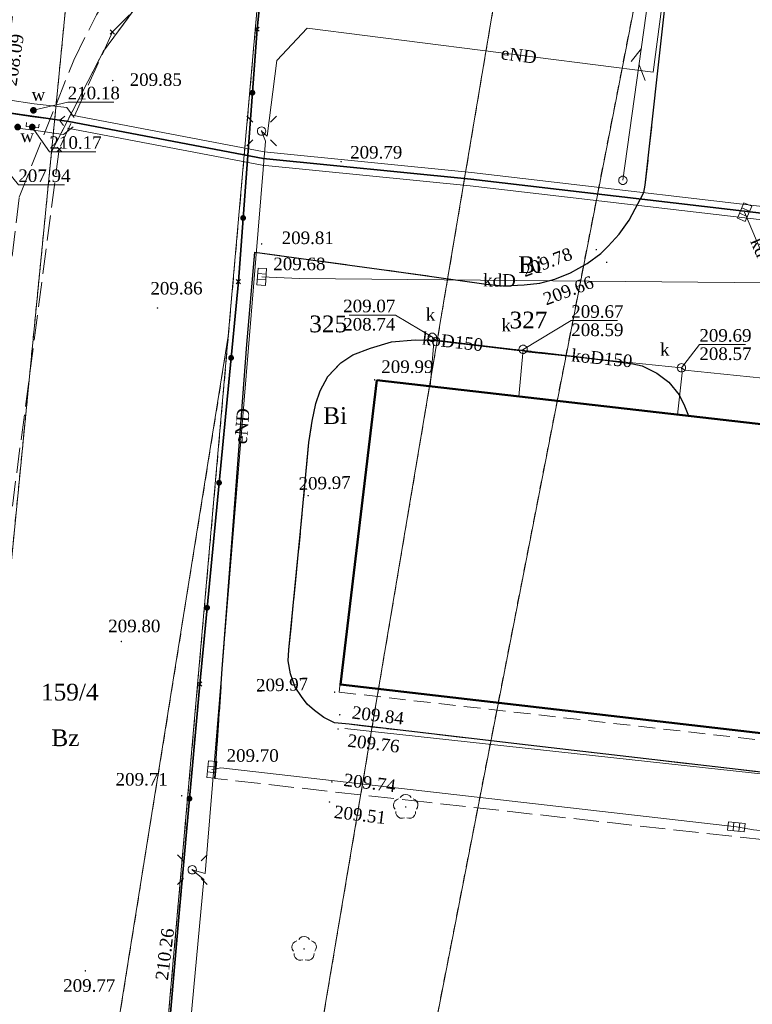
# Model space of a CAD drawing. Extents: x 7414218 to 7427513, y 5544630 to 5555035.
# Tile 18 of 46: x 7419448 to 7419491, y 5549553 to 5549612. Entities that reach past the tile are written whole.
import ezdxf
from ezdxf.enums import TextEntityAlignment as Align

# ---------------------------------------------------------------- set-up
doc = ezdxf.new("R2010")
doc.units = 0
for name, pattern in [('PRZER1-1', [1, 0.5, -0.5]), ('PRZER2-1', [1.5, 1, -0.5]), ('PRZER3-1', [2, 1.5, -0.5])]:
    doc.linetypes.add(name, pattern=pattern)
doc.layers.get('0').update_dxf_attribs({"linetype": 'CONTINUOUS'})
for name, color, linetype, lineweight in [('EGBU', 7, 'CONTINUOUS', 50), ('EGDE', 7, 'CONTINUOUS', 18), ('EGDE_O', 7, 'CONTINUOUS', 18), ('EGPG', 7, 'CONTINUOUS', 18), ('GUPPRZ_O', 7, 'CONTINUOUS', 18), ('OTKC', 7, 'CONTINUOUS', 18), ('OTKJ', 7, 'CONTINUOUS', 18), ('OTKK', 7, 'CONTINUOUS', 25), ('OTOO', 7, 'CONTINUOUS', 35), ('OTRS', 7, 'CONTINUOUS', 13), ('OTRS_O', 7, 'CONTINUOUS', 13), ('SUEO', 7, 'CONTINUOUS', 18), ('SULO', 7, 'CONTINUOUS', 35), ('SUNP', 7, 'CONTINUOUS', 18), ('SUPP', 7, 'CONTINUOUS', 18)]:
    doc.layers.add(name, color=color, linetype=linetype, lineweight=lineweight)
for name, color, linetype, lineweight, true_color in [('EGUG', 7, 'CONTINUOUS', 18, 0x008000), ('EGUG_O', 7, 'CONTINUOUS', 18, 0x008000), ('GELULI', 7, 'CONTINUOUS', 18, 0xfeffff), ('GSPPRB', 7, 'CONTINUOUS', 18, 0x80ffff), ('OTZL', 7, 'CONTINUOUS', 18, 0x008000), ('SUEP', 1, 'CONTINUOUS', 18, 0xff0000), ('SUEP_O', 1, 'CONTINUOUS', 18, 0xff0000), ('SUKK', 7, 'CONTINUOUS', 18, 0x803300), ('SUKP', 7, 'CONTINUOUS', 18, 0x803300), ('SUKP_O', 7, 'CONTINUOUS', 18, 0x803300), ('SUKS', 7, 'CONTINUOUS', 18, 0x803300), ('SUKS_O', 7, 'CONTINUOUS', 18, 0x803300), ('SUTP', 7, 'CONTINUOUS', 18, 0xff9100), ('SUWP', 5, 'CONTINUOUS', 18, 0x0000ff), ('SUWW', 5, 'CONTINUOUS', 18, 0x0000ff), ('SUWW_O', 5, 'CONTINUOUS', 18, 0x0000ff)]:
    doc.layers.add(name, color=color, linetype=linetype, lineweight=lineweight, true_color=true_color)
doc.styles.add('Times New Roman', font='times.ttf')

# ---------------------------------------------------------------- blocks, each defined once
blk = doc.blocks.new('GSPWPS1')
blk.add_hatch(color=0).paths.add_polyline_path([(-0.045, 0), (-0.043467, -0.011647), (-0.038971, -0.0225), (-0.03182, -0.03182), (-0.0225, -0.038971), (-0.011647, -0.043467), (0, -0.045), (0.011647, -0.043467), (0.0225, -0.038971), (0.03182, -0.03182), (0.038971, -0.0225), (0.043467, -0.011647), (0.045, 0), (0.043467, 0.011647), (0.038971, 0.0225), (0.03182, 0.03182), (0.0225, 0.038971), (0.011647, 0.043467), (0, 0.045), (-0.011647, 0.043467), (-0.0225, 0.038971), (-0.03182, 0.03182), (-0.038971, 0.0225), (-0.043467, 0.011647)])
blk = doc.blocks.new('GSPRDL1')
blk.add_hatch(color=0).paths.add_polyline_path([(0, -0.045), (0.013906, -0.042798), (0.02645, -0.036406), (0.036406, -0.02645), (0.042798, -0.013906), (0.045, 0), (0.042798, 0.013906), (0.036406, 0.02645), (0.02645, 0.036406), (0.013906, 0.042798), (0, 0.045), (-0.013906, 0.042798), (-0.02645, 0.036406), (-0.036406, 0.02645), (-0.042798, 0.013906), (-0.045, 0), (-0.042798, -0.013906), (-0.036406, -0.02645), (-0.02645, -0.036406), (-0.013906, -0.042798)])
at = {"color": 0}
for points in [[(-0.324277, 0.563333), (-0.240553, 0.662679), (-0.127956, 0.727494), (0, 0.75), (0.127956, 0.727494), (0.240553, 0.662679), (0.324277, 0.563333)], [(-0.635969, -0.134326), (-0.70458, -0.024001), (-0.731429, 0.103115), (-0.713292, 0.231763), (-0.652348, 0.346501), (-0.55591, 0.433559), (-0.435555, 0.482485)], [(0.435555, 0.482485), (0.55591, 0.433559), (0.652348, 0.346501), (0.713292, 0.231763), (0.731429, 0.103115), (0.70458, -0.024001), (0.635969, -0.134326)], [(-0.068773, -0.646351), (-0.194901, -0.677512), (-0.324092, -0.663766), (-0.440839, -0.606763), (-0.531129, -0.513345), (-0.584125, -0.394725), (-0.593465, -0.265141)], [(0.593465, -0.265141), (0.584125, -0.394725), (0.531129, -0.513345), (0.440839, -0.606763), (0.324092, -0.663766), (0.194901, -0.677512), (0.068773, -0.646351)]]:
    blk.add_lwpolyline(points, dxfattribs=at)
blk = doc.blocks.new('GUPISN1')
at = {"color": 0}
blk.add_lwpolyline([(0, 0.25), (0.064705, 0.241481), (0.125, 0.216506), (0.176777, 0.176777), (0.216506, 0.125), (0.241481, 0.064705), (0.25, 0), (0.241481, -0.064705), (0.216506, -0.125), (0.176777, -0.176777), (0.125, -0.216506), (0.064705, -0.241481), (0, -0.25), (-0.064705, -0.241481), (-0.125, -0.216506), (-0.176777, -0.176777), (-0.216506, -0.125), (-0.241481, -0.064705), (-0.25, 0), (-0.241481, 0.064705), (-0.216506, 0.125), (-0.176777, 0.176777), (-0.125, 0.216506), (-0.064705, 0.241481)], close=True, dxfattribs=at)
blk = doc.blocks.new('GUPKSD1_1')
at = {"color": 0}
blk.add_lwpolyline([(0, 0.25), (0.064705, 0.241481), (0.125, 0.216506), (0.176777, 0.176777), (0.216506, 0.125), (0.241481, 0.064705), (0.25, 0), (0.241481, -0.064705), (0.216506, -0.125), (0.176777, -0.176777), (0.125, -0.216506), (0.064705, -0.241481), (0, -0.25), (-0.064705, -0.241481), (-0.125, -0.216506), (-0.176777, -0.176777), (-0.216506, -0.125), (-0.241481, -0.064705), (-0.25, 0), (-0.241481, 0.064705), (-0.216506, 0.125), (-0.176777, 0.176777), (-0.125, 0.216506), (-0.064705, 0.241481)], close=True, dxfattribs=at)
blk = doc.blocks.new('GUPKKS1')
at = {"color": 0}
blk.add_lwpolyline([(0.5, -0.25), (-0.5, -0.25), (-0.5, 0.25), (0.5, 0.25)], close=True, dxfattribs=at)
for points in [[(-0.175, -0.25), (-0.175, 0.25)], [(0.175, -0.25), (0.175, 0.25)]]:
    blk.add_lwpolyline(points, dxfattribs=at)
blk = doc.blocks.new('GUPWZA1')
blk.add_hatch(color=0).paths.add_polyline_path([(-0.2, 0), (-0.193185, -0.051764), (-0.173205, -0.1), (-0.141421, -0.141421), (-0.1, -0.173205), (-0.051764, -0.193185), (0, -0.2), (0.051764, -0.193185), (0.1, -0.173205), (0.141421, -0.141421), (0.173205, -0.1), (0.193185, -0.051764), (0.2, 0), (0.193185, 0.051764), (0.173205, 0.1), (0.141421, 0.141421), (0.1, 0.173205), (0.051764, 0.193185), (0, 0.2), (-0.051764, 0.193185), (-0.1, 0.173205), (-0.141421, 0.141421), (-0.173205, 0.1), (-0.193185, 0.051764)])
blk = doc.blocks.new('GUPELA2')
blk.add_hatch(color=0).paths.add_polyline_path([(-0.001087, 0.044987), (0.011881, 0.043403), (0.021281, 0.03965), (0.030065, 0.033482), (0.038133, 0.023893), (0.043117, 0.012881), (0.044986, 0.001113), (0.044323, -0.007777), (0.040557, -0.019497), (0.033417, -0.030138), (0.024849, -0.037517), (0.013788, -0.042836), (0.002013, -0.044955), (-0.00982, -0.043916), (-0.020466, -0.040077), (-0.029541, -0.033946), (-0.036867, -0.025804), (-0.04187, -0.01649), (-0.04461, -0.005909), (-0.044532, 0.006476), (-0.041285, 0.017903), (-0.034764, 0.028574), (-0.024479, 0.03776), (-0.013449, 0.042943)])
at = {"color": 0}
for points in [[(-0.883883, 0.883883), (-0.53033, 0.53033)], [(0.883883, 0.883883), (0.53033, 0.53033)], [(-0.883883, -0.883883), (-0.53033, -0.53033)], [(0.883883, -0.883883), (0.53033, -0.53033)]]:
    blk.add_lwpolyline(points, dxfattribs=at)
blk = doc.blocks.new('GUPELA1')
at = {"color": 0}
blk.add_lwpolyline([(0, 0.25), (0.064705, 0.241481), (0.125, 0.216506), (0.176777, 0.176777), (0.216506, 0.125), (0.241481, 0.064705), (0.25, 0), (0.241481, -0.064705), (0.216506, -0.125), (0.176777, -0.176777), (0.125, -0.216506), (0.064705, -0.241481), (0, -0.25), (-0.064705, -0.241481), (-0.125, -0.216506), (-0.176777, -0.176777), (-0.216506, -0.125), (-0.241481, -0.064705), (-0.25, 0), (-0.241481, 0.064705), (-0.216506, 0.125), (-0.176777, 0.176777), (-0.125, 0.216506), (-0.064705, 0.241481)], close=True, dxfattribs=at)
blk = doc.blocks.new('GEPPGD1_2')
blk.add_hatch(color=0).paths.add_polyline_path([(0, -0.045), (0.013906, -0.042798), (0.02645, -0.036406), (0.036406, -0.02645), (0.042798, -0.013906), (0.045, 0), (0.042798, 0.013906), (0.036406, 0.02645), (0.02645, 0.036406), (0.013906, 0.042798), (0, 0.045), (-0.013906, 0.042798), (-0.02645, 0.036406), (-0.036406, 0.02645), (-0.042798, 0.013906), (-0.045, 0), (-0.042798, -0.013906), (-0.036406, -0.02645), (-0.02645, -0.036406), (-0.013906, -0.042798)])
blk = doc.blocks.new('GSPPRB0')
at = {"color": 0, "lineweight": 18}
for points in [[(-0.12726, -0.12726), (0.12726, 0.12726)], [(-0.12726, 0.12726), (0.12726, -0.12726)]]:
    blk.add_lwpolyline(points, dxfattribs=at)
blk = doc.blocks.new('KOLO')
blk.add_hatch(color=0).paths.add_polyline_path([(-0.175, 0), (-0.169037, -0.045293), (-0.151554, -0.0875), (-0.123744, -0.123744), (-0.0875, -0.151554), (-0.045293, -0.169037), (0, -0.175), (0.045293, -0.169037), (0.0875, -0.151554), (0.123744, -0.123744), (0.151554, -0.0875), (0.169037, -0.045293), (0.175, 0), (0.169037, 0.045293), (0.151554, 0.0875), (0.123744, 0.123744), (0.0875, 0.151554), (0.045293, 0.169037), (0, 0.175), (-0.045293, 0.169037), (-0.0875, 0.151554), (-0.123744, 0.123744), (-0.151554, 0.0875), (-0.169037, 0.045293)])
blk = doc.blocks.new('SUTP1')
at = {"color": 0}
for points in [[(-0.0675, 0), (-0.9325, -0.5)], [(0.9325, 0), (0.0675, 0.5)]]:
    blk.add_lwpolyline(points, dxfattribs=at)

msp = doc.modelspace()

# ---------------------------------------------------------------- linework, layer by layer
at = {"layer": 'EGBU', "linetype": 'Continuous', "lineweight": 50, "elevation": 10.18}
msp.add_lwpolyline([(7419468.86, 5549590.44), (7419466.69, 5549572.26), (7419553.04, 5549562.28), (7419554.92, 5549580.59)], close=True, dxfattribs=at)
at = {"layer": 'EGDE', "linetype": 'Continuous', "lineweight": 18, "elevation": 10.22}
msp.add_lwpolyline([(7419438.3, 5549490.48), (7419449.43, 5549604.09), (7419450.45, 5549614.49), (7419451.3, 5549617.85), (7419452.51, 5549620.06), (7419454.77, 5549622.45), (7419458.98, 5549625.04), (7419462.38, 5549626.43), (7419462.7, 5549626.56), (7419482.9, 5549629.97), (7419487.71, 5549630.61), (7419562.5, 5549640.55), (7419590.93, 5549644.33), (7419591.23, 5549646.31), (7419603.9, 5549648.9), (7419609.52, 5549650.05), (7419619.85, 5549651.97), (7419630.2, 5549653.58), (7419640.65, 5549655.17), (7419649.84, 5549657.3), (7419665.24, 5549660.9), (7419684.7, 5549663.65), (7419689.36, 5549664.31)], dxfattribs=at)
for points in [[(7419562.5, 5549640.55), (7419487.71, 5549630.61), (7419468.08, 5549529.97), (7419483.43, 5549529.18), (7419523.94, 5549526.59), (7419538.19, 5549526.4), (7419548.95, 5549525.8)], [(7419487.71, 5549630.61), (7419482.9, 5549629.97), (7419478.25, 5549627.12), (7419461.94, 5549530.29), (7419468.08, 5549529.97)], [(7419478.25, 5549627.12), (7419462.12, 5549617.26), (7419459.99, 5549593.07), (7419454.49, 5549530.64), (7419458.91, 5549530.45), (7419461.94, 5549530.29)], [(7419462.38, 5549626.43), (7419458.98, 5549625.04), (7419454.77, 5549622.45), (7419452.51, 5549620.06), (7419451.3, 5549617.85), (7419450.45, 5549614.49), (7419449.43, 5549604.09), (7419452.54, 5549610.11), (7419457.3, 5549616.58), (7419462.22, 5549620.86)], [(7419449.43, 5549604.09), (7419438.3, 5549490.48), (7419438.67, 5549469.52), (7419447.19, 5549467.83), (7419447.16, 5549493.99), (7419450.09, 5549531.19), (7419459.99, 5549593.07), (7419462.12, 5549617.26), (7419462.22, 5549620.86), (7419457.3, 5549616.58), (7419452.54, 5549610.11)], [(7419459.99, 5549593.07), (7419450.09, 5549531.19), (7419447.16, 5549493.99), (7419447.19, 5549467.83), (7419448.59, 5549467.88), (7419457.59, 5549468.29), (7419456.31, 5549496.76), (7419458.91, 5549530.45), (7419454.49, 5549530.64)]]:
    msp.add_lwpolyline(points, close=True, dxfattribs=at)
at = {"layer": 'EGUG', "linetype": 'PRZER1-1', "lineweight": 18, "elevation": 10.08}
msp.add_lwpolyline([(7419438.3, 5549490.48), (7419449.43, 5549604.09), (7419450.45, 5549614.49), (7419451.3, 5549617.85), (7419452.51, 5549620.06), (7419454.77, 5549622.45), (7419458.98, 5549625.04), (7419462.38, 5549626.43), (7419462.7, 5549626.56), (7419482.9, 5549629.97), (7419487.71, 5549630.61), (7419562.5, 5549640.55), (7419590.93, 5549644.33), (7419591.23, 5549646.31), (7419603.9, 5549648.9), (7419609.52, 5549650.05), (7419619.85, 5549651.97), (7419630.2, 5549653.58), (7419640.65, 5549655.17), (7419649.84, 5549657.3), (7419665.24, 5549660.9), (7419684.7, 5549663.65), (7419689.36, 5549664.31)], dxfattribs=at)
for points in [[(7419562.5, 5549640.55), (7419487.71, 5549630.61), (7419468.08, 5549529.97), (7419483.43, 5549529.18), (7419523.94, 5549526.59), (7419538.19, 5549526.4), (7419548.95, 5549525.8)], [(7419487.71, 5549630.61), (7419482.9, 5549629.97), (7419478.25, 5549627.12), (7419461.94, 5549530.29), (7419468.08, 5549529.97)], [(7419478.25, 5549627.12), (7419462.12, 5549617.26), (7419459.99, 5549593.07), (7419454.49, 5549530.64), (7419458.91, 5549530.45), (7419461.94, 5549530.29)], [(7419462.22, 5549620.86), (7419462.38, 5549626.43), (7419458.98, 5549625.04), (7419454.77, 5549622.45), (7419452.51, 5549620.06), (7419451.3, 5549617.85), (7419450.45, 5549614.49), (7419449.43, 5549604.09), (7419452.54, 5549610.11), (7419457.3, 5549616.58)], [(7419438.67, 5549469.52), (7419447.19, 5549467.83), (7419447.16, 5549493.99), (7419450.09, 5549531.19), (7419459.99, 5549593.07), (7419462.12, 5549617.26), (7419462.22, 5549620.86), (7419457.3, 5549616.58), (7419452.54, 5549610.11), (7419449.43, 5549604.09), (7419438.3, 5549490.48)], [(7419447.19, 5549467.83), (7419448.59, 5549467.88), (7419457.59, 5549468.29), (7419456.31, 5549496.76), (7419458.91, 5549530.45), (7419454.49, 5549530.64), (7419459.99, 5549593.07), (7419450.09, 5549531.19), (7419447.16, 5549493.99)]]:
    msp.add_lwpolyline(points, close=True, dxfattribs=at)
at = {"layer": 'GELULI', "linetype": 'PRZER3-1', "lineweight": 18, "elevation": 9.97}
msp.add_lwpolyline([(7419438.62, 5549512.6), (7419443.29, 5549563.89), (7419445.68, 5549585.94), (7419447.5, 5549601.39), (7419450.76, 5549609.57), (7419452.11, 5549612.28), (7419453.38, 5549614.31), (7419455.39, 5549616.63), (7419458.18, 5549619.01), (7419461.51, 5549621.8), (7419471.6, 5549627.81), (7419482.58, 5549632.35), (7419497.87, 5549636.24), (7419510.04, 5549638.43), (7419559.28, 5549645.93), (7419579.5, 5549650.65), (7419586.5, 5549653.62), (7419594.02, 5549659.08), (7419593.81, 5549664.11), (7419595.56, 5549678.05)], dxfattribs=at)
at = {"layer": 'GUPPRZ_O', "linetype": 'Continuous', "lineweight": 13, "elevation": 10.8, "flags": 128}
for points in [[(7419448.35, 5549606.57), (7419450.4, 5549607.057), (7419453.16, 5549607.057)], [(7419448.28, 5549605.57), (7419449.31, 5549604.097), (7419452.07, 5549604.097)], [(7419446.52, 5549603.28), (7419447.45, 5549602.118), (7419450.21, 5549602.118)], [(7419472.18, 5549593.01), (7419469.97, 5549594.335), (7419467.21, 5549594.335)], [(7419477.6, 5549592.29), (7419480.48, 5549594.005), (7419483.24, 5549594.005)], [(7419487.06, 5549591.19), (7419488.13, 5549592.575), (7419490.89, 5549592.575)]]:
    msp.add_lwpolyline(points, dxfattribs=at)
at = {"layer": 'OTKC', "linetype": 'PRZER2-1', "lineweight": 18, "elevation": 10.18}
msp.add_lwpolyline([(7419494.57, 5549566.71), (7419477.91, 5549568.65), (7419467.21, 5549569.89), (7419466.34, 5549569.97), (7419465.69, 5549570.3), (7419465.14, 5549570.72), (7419464.7, 5549571.09), (7419464.36, 5549571.55), (7419463.99, 5549572.1), (7419463.71, 5549572.9), (7419463.57, 5549573.69), (7419463.61, 5549574.33), (7419464.31, 5549581.42), (7419464.8, 5549586.73), (7419465.01, 5549588), (7419465.22, 5549589.06), (7419465.47, 5549589.82), (7419465.94, 5549590.66), (7419466.71, 5549591.49), (7419467.43, 5549591.96), (7419468.48, 5549592.36), (7419469.74, 5549592.74), (7419471.15, 5549592.85), (7419472.63, 5549592.82), (7419482.66, 5549591.63), (7419484.15, 5549591.43), (7419484.72, 5549591.3), (7419485.59, 5549590.86), (7419486.3, 5549590.33), (7419486.92, 5549589.58), (7419487.24, 5549588.92), (7419487.48, 5549588.31), (7419468.86, 5549590.44), (7419466.61, 5549571.81), (7419553.16, 5549561.97)], dxfattribs=at)
at = {"layer": 'OTKJ', "linetype": 'PRZER3-1', "lineweight": 18, "elevation": 10.18}
for points in [[(7419438.765, 5549533.504), (7419443.347, 5549580.846), (7419446.068, 5549604.754), (7419447.709, 5549616.555), (7419449.694, 5549618.339), (7419454.096, 5549622.297), (7419459.98, 5549626.145), (7419463.66, 5549627.23), (7419467.128, 5549628.261), (7419469.96, 5549629.58), (7419473.23, 5549631.18), (7419474.54, 5549631.82), (7419487.43, 5549635.68), (7419488.3, 5549632.49), (7419474.36, 5549629.14), (7419468.61, 5549624.63), (7419459.719, 5549617.954), (7419453.072, 5549611.255), (7419449.891, 5549604.245)], [(7419496.03, 5549562.54), (7419471.86, 5549565.23), (7419459.19, 5549566.65), (7419459.63, 5549573.21), (7419460.31, 5549582.03), (7419461.09, 5549592.58), (7419461.58, 5549598.09), (7419470.45, 5549596.89), (7419475.54, 5549596.16), (7419476.47, 5549596.09), (7419477.66, 5549596.14), (7419478.61, 5549596.25), (7419479.5, 5549596.49), (7419480.43, 5549596.86), (7419481.42, 5549597.42), (7419482.24, 5549598.02), (7419482.69, 5549598.45), (7419483.34, 5549599.18), (7419483.94, 5549600), (7419484.82, 5549601.67), (7419484.9, 5549602.1), (7419486.08, 5549612.88)], [(7419449.891, 5549604.245), (7419446.763, 5549580.411), (7419442.75, 5549532.631), (7419441.444, 5549506.826), (7419441.06, 5549502.914), (7419440.58, 5549498.028), (7419439.67, 5549488.76), (7419439.46, 5549485), (7419439.446, 5549479.677), (7419443.386, 5549472.352), (7419448.672, 5549470.392), (7419448.768, 5549466.925), (7419445.333, 5549466.753), (7419440.31, 5549466.28), (7419439.57, 5549465.75), (7419438.95, 5549465.11), (7419438.49, 5549464.39), (7419438.3, 5549463.81), (7419438.29, 5549462.78), (7419438.49, 5549461.79), (7419438.75, 5549460.77), (7419435.63, 5549460.36)], [(7419494.57, 5549566.71), (7419477.91, 5549568.65), (7419467.21, 5549569.89), (7419466.34, 5549569.97), (7419465.69, 5549570.3), (7419465.14, 5549570.72), (7419464.7, 5549571.09), (7419464.36, 5549571.55), (7419463.99, 5549572.1), (7419463.71, 5549572.9), (7419463.57, 5549573.69), (7419463.61, 5549574.33), (7419464.31, 5549581.42), (7419464.8, 5549586.73), (7419465.01, 5549588), (7419465.22, 5549589.06), (7419465.47, 5549589.82), (7419465.94, 5549590.66), (7419466.71, 5549591.49), (7419467.43, 5549591.96), (7419468.48, 5549592.36), (7419469.74, 5549592.74), (7419471.15, 5549592.85), (7419472.63, 5549592.82), (7419482.66, 5549591.63), (7419484.15, 5549591.43), (7419484.72, 5549591.3), (7419485.59, 5549590.86), (7419486.3, 5549590.33), (7419486.92, 5549589.58), (7419487.24, 5549588.92), (7419487.48, 5549588.31), (7419492.35, 5549587.75)]]:
    msp.add_lwpolyline(points, dxfattribs=at)
at = {"layer": 'OTKK', "linetype": 'Continuous', "lineweight": 25, "elevation": 10.18}
for points in [[(7419459.19, 5549566.65), (7419459.63, 5549573.21), (7419460.31, 5549582.03), (7419461.09, 5549592.58), (7419461.58, 5549598.09), (7419470.45, 5549596.89), (7419475.54, 5549596.16), (7419476.47, 5549596.09), (7419477.66, 5549596.14), (7419478.61, 5549596.25), (7419479.5, 5549596.49), (7419480.43, 5549596.86), (7419481.42, 5549597.42), (7419482.24, 5549598.02), (7419482.69, 5549598.45), (7419483.34, 5549599.18), (7419483.94, 5549600), (7419484.82, 5549601.67), (7419484.9, 5549602.1), (7419486.08, 5549612.88), (7419487.42, 5549624.33), (7419488.394, 5549629.533)], [(7419494.57, 5549566.71), (7419477.91, 5549568.65), (7419467.21, 5549569.89), (7419466.34, 5549569.97), (7419465.69, 5549570.3), (7419465.14, 5549570.72), (7419464.7, 5549571.09), (7419464.36, 5549571.55), (7419463.99, 5549572.1), (7419463.71, 5549572.9), (7419463.57, 5549573.69), (7419463.61, 5549574.33), (7419464.31, 5549581.42), (7419464.8, 5549586.73), (7419465.01, 5549588), (7419465.22, 5549589.06), (7419465.47, 5549589.82), (7419465.94, 5549590.66), (7419466.71, 5549591.49), (7419467.43, 5549591.96), (7419468.48, 5549592.36), (7419469.74, 5549592.74), (7419471.15, 5549592.85), (7419472.63, 5549592.82), (7419482.66, 5549591.63), (7419484.15, 5549591.43), (7419484.72, 5549591.3), (7419485.59, 5549590.86), (7419486.3, 5549590.33), (7419486.92, 5549589.58), (7419487.24, 5549588.92), (7419487.48, 5549588.31)]]:
    msp.add_lwpolyline(points, dxfattribs=at)
at = {"layer": 'OTOO', "linetype": 'Continuous', "lineweight": 35, "elevation": 10.18}
msp.add_lwpolyline([(7419489.61, 5549629.28), (7419487, 5549629.5), (7419485.89, 5549630.52), (7419483.62, 5549630.4), (7419469.934, 5549621.926), (7419462.302, 5549617.178), (7419462.169, 5549616.005), (7419461.714, 5549611.419), (7419460.596, 5549596.34), (7419458.286, 5549572.297), (7419457.053, 5549558.598), (7419454.642, 5549530.858), (7419469.28, 5549529.93), (7419468.47, 5549518.27), (7419467.27, 5549504.06), (7419466.666, 5549496.573)], dxfattribs=at)
at = {"layer": 'SUEP', "linetype": 'Continuous', "lineweight": 18, "elevation": 10.14}
msp.add_lwpolyline([(7419486.74, 5549619.28), (7419485.38, 5549608.85), (7419464.71, 5549611.47), (7419462.9, 5549609.55), (7419462.31, 5549605.02), (7419461.98, 5549605.33), (7419462.21, 5549604.72), (7419458.6, 5549560.97), (7419457.84, 5549561.2), (7419458.53, 5549560.61), (7419455.92, 5549532.51), (7419456.83, 5549531.51), (7419477.48, 5549530.34), (7419477.78, 5549530.42), (7419510.12, 5549529.23), (7419514.73, 5549530.14)], dxfattribs=at)
at = {"layer": 'SUKP', "linetype": 'Continuous', "lineweight": 18, "elevation": 10.14}
for points in [[(7419492.69, 5549596.07), (7419490.83, 5549600.49)], [(7419492.69, 5549596.07), (7419492.37, 5549596.26), (7419464.23, 5549596.52), (7419461.99, 5549596.63)], [(7419472.05, 5549590.07), (7419472.24, 5549592.49), (7419472.18, 5549593.01), (7419472.38, 5549592.79), (7419477.4, 5549592.21), (7419477.6, 5549592.29)], [(7419477.6, 5549592.29), (7419477.34, 5549589.47)], [(7419487.06, 5549591.19), (7419477.75, 5549592.15), (7419477.6, 5549592.29)], [(7419486.82, 5549588.38), (7419487.11, 5549590.89), (7419487.06, 5549591.19)], [(7419487.06, 5549591.19), (7419487.26, 5549591.04), (7419504.35, 5549589.3), (7419516.59, 5549587.87), (7419516.7, 5549588), (7419516.89, 5549587.81), (7419525.52, 5549586.89), (7419536.52, 5549585.59), (7419548.3, 5549584.32), (7419548.51, 5549584.39)], [(7419459.01, 5549567.19), (7419459.54, 5549567.29), (7419490.34, 5549563.77), (7419491.36, 5549563.59), (7419521.46, 5549560.61), (7419521.52, 5549560.5), (7419521.59, 5549560.63), (7419548.91, 5549557.9), (7419548.92, 5549557.75), (7419548.99, 5549557.9), (7419576, 5549555.17), (7419576.07, 5549554.93)]]:
    msp.add_lwpolyline(points, dxfattribs=at)
at = {"layer": 'SULO', "linetype": 'Continuous', "lineweight": 35, "elevation": 10.12}
msp.add_lwpolyline([(7419371.95, 5549607.25), (7419374.34, 5549608.38), (7419374.65, 5549608.54), (7419377.75, 5549609.98), (7419380.89, 5549611.59), (7419381.39, 5549611.63), (7419390.21, 5549611.23), (7419418.22, 5549609.32), (7419425.28, 5549608.61), (7419440.37, 5549607.35), (7419450.47, 5549605.9), (7419462.07, 5549603.69), (7419474.48, 5549602.45), (7419519.42, 5549597.21), (7419544.93, 5549594.06), (7419580.78, 5549589.9), (7419596.52, 5549588), (7419664.56, 5549580.77), (7419685.52, 5549577.94), (7419703.3, 5549575.98)], dxfattribs=at)
at = {"layer": 'SUNP', "linetype": 'Continuous', "lineweight": 18, "elevation": 10.14}
msp.add_lwpolyline([(7419466.96, 5549569.64), (7419551.88, 5549560.37)], dxfattribs=at)
at = {"layer": 'SUTP', "linetype": 'Continuous', "lineweight": 18, "elevation": 10.14}
msp.add_lwpolyline([(7419483.56, 5549602.39), (7419487.59, 5549631.16)], dxfattribs=at)
at = {"layer": 'SUWP', "linetype": 'Continuous', "lineweight": 18, "elevation": 10.14}
for points in [[(7419450.791, 5549606.139), (7419450.337, 5549606.748), (7419448.402, 5549606.967), (7419440.517, 5549608.149), (7419440.063, 5549607.607)], [(7419450.149, 5549605.661), (7419449.903, 5549605.992), (7419448.298, 5549606.173), (7419440.843, 5549607.291), (7419440.677, 5549607.093)], [(7419447.495, 5549606.306), (7419447.995, 5549606.236)], [(7419447.993, 5549606.236), (7419448.743, 5549606.136)], [(7419450.221, 5549606.213), (7419449.916, 5549605.97), (7419448.746, 5549606.136)], [(7419801.567, 5549538.888), (7419797.002, 5549540.027), (7419793.787, 5549540.913), (7419771.838, 5549548.236), (7419770.139, 5549548.919), (7419767.271, 5549549.729), (7419761.227, 5549552.228), (7419756.817, 5549554.158), (7419723.385, 5549567.969), (7419713.725, 5549572.089), (7419703.401, 5549576.371), (7419685.569, 5549578.337), (7419664.608, 5549581.167), (7419596.565, 5549588.397), (7419580.827, 5549590.297), (7419544.978, 5549594.457), (7419519.468, 5549597.607), (7419474.523, 5549602.848), (7419462.127, 5549604.086), (7419450.545, 5549606.293)], [(7419447.385, 5549605.514), (7419447.885, 5549605.444)], [(7419447.887, 5549605.444), (7419448.637, 5549605.344)], [(7419448.69, 5549605.74), (7419448.66, 5549605.52), (7419448.28, 5549605.57), (7419447.91, 5549605.61), (7419447.94, 5549605.84)], [(7419450.719, 5549605.587), (7419450.144, 5549605.13), (7419448.634, 5549605.344)], [(7419801.373, 5549538.112), (7419796.798, 5549539.253), (7419793.553, 5549540.147), (7419771.562, 5549547.484), (7419769.881, 5549548.161), (7419767.009, 5549548.971), (7419760.913, 5549551.492), (7419756.503, 5549553.422), (7419723.075, 5549567.231), (7419713.415, 5549571.351), (7419703.199, 5549575.589), (7419685.471, 5549577.543), (7419664.512, 5549580.373), (7419596.475, 5549587.603), (7419580.733, 5549589.503), (7419544.882, 5549593.663), (7419519.372, 5549596.813), (7419474.437, 5549602.052), (7419462.013, 5549603.294), (7419450.395, 5549605.507)]]:
    msp.add_lwpolyline(points, dxfattribs=at)

# ---------------------------------------------------------------- block references
at = {"layer": 'EGPG', "linetype": 'Continuous', "lineweight": 18}
for p in [(7419452.54, 5549610.11, 10.24), (7419449.43, 5549604.09, 10.24), (7419459.99, 5549593.07, 10.24)]:
    msp.add_blockref('GEPPGD1_2', p, dxfattribs=at)
at = {"layer": 'GSPPRB', "linetype": 'Continuous', "lineweight": 18}
for p in [(7419453.072, 5549611.255, 10.28), (7419461.714, 5549611.419, 10.28), (7419449.891, 5549604.245, 10.28), (7419460.596, 5549596.34, 10.28), (7419458.286, 5549572.297, 10.28)]:
    msp.add_blockref('GSPPRB0', p, dxfattribs=at)
at = {"layer": 'OTOO', "linetype": 'Continuous', "lineweight": 35}
for p, rotation in [((7419461.432, 5549607.619, 10.18), 265.7596862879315), ((7419461.432, 5549607.619, 10.18), 265.7596862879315), ((7419460.878, 5549600.14, 10.18), 265.7596862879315), ((7419460.878, 5549600.14, 10.18), 265.7596862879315), ((7419460.158, 5549591.784, 10.18), 264.5119892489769), ((7419460.158, 5549591.784, 10.18), 264.5119892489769), ((7419459.441, 5549584.319, 10.18), 264.5119892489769), ((7419459.441, 5549584.319, 10.18), 264.5119892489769), ((7419458.724, 5549576.853, 10.18), 264.5119892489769), ((7419458.724, 5549576.853, 10.18), 264.5119892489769), ((7419457.67, 5549565.447, 10.18), 264.8568620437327), ((7419457.67, 5549565.447, 10.18), 264.8568620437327)]:
    msp.add_blockref('KOLO', p, dxfattribs=dict(at, rotation=rotation))
at = {"layer": 'OTRS', "linetype": 'Continuous', "lineweight": 13}
for p in [(7419453.09, 5549608.35, 10.08), (7419466.73, 5549603.5, 10.08), (7419461.98, 5549598.59, 10.08), (7419481.97, 5549598.25, 10.08), (7419482.59, 5549597.49, 10.08), (7419455.76, 5549594.76, 10.08), (7419468.73, 5549590.47, 10.08), (7419464.76, 5549583.55, 10.08), (7419453.6, 5549574.84, 10.08), (7419466.35, 5549571.81, 10.08), (7419466.65, 5549570.46, 10.08), (7419466.55, 5549569.61, 10.08), (7419466.18, 5549566.45, 10.08), (7419457.21, 5549565.62, 10.08), (7419466.04, 5549565.25, 10.08), (7419457.053, 5549558.598, 10.08), (7419451.45, 5549555.16, 10.08)]:
    msp.add_blockref('GSPWPS1', p, dxfattribs=at)
at = {"layer": 'OTZL', "linetype": 'Continuous', "lineweight": 18}
for p in [(7419470.59, 5549564.95, 10.12), (7419464.52, 5549556.47, 10.12)]:
    msp.add_blockref('GSPRDL1', p, dxfattribs=at)
at = {"layer": 'SUEO', "linetype": 'Continuous', "lineweight": 18}
for name, p in [('GUPELA2', (7419461.98, 5549605.33, 10.15)), ('GUPELA1', (7419461.98, 5549605.33, 10.16)), ('GUPELA2', (7419457.84, 5549561.2, 10.15)), ('GUPELA1', (7419457.84, 5549561.2, 10.16))]:
    msp.add_blockref(name, p, dxfattribs=at)
at = {"layer": 'SUKK', "linetype": 'Continuous', "lineweight": 18}
for p, rotation in [((7419490.83, 5549600.49, 10.16), 67.24899436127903), ((7419461.99, 5549596.63, 10.16), 85.9960058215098), ((7419459.01, 5549567.19, 10.16), 263.6599973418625), ((7419490.34, 5549563.77, 10.16), 354.2890000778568)]:
    msp.add_blockref('GUPKKS1', p, dxfattribs=dict(at, rotation=rotation))
at = {"layer": 'SUKS', "linetype": 'Continuous', "lineweight": 18}
for p in [(7419472.18, 5549593.01, 10.16), (7419477.6, 5549592.29, 10.16), (7419487.06, 5549591.19, 10.16)]:
    msp.add_blockref('GUPKSD1_1', p, dxfattribs=at)
at = {"layer": 'SUPP', "linetype": 'Continuous', "lineweight": 18}
msp.add_blockref('GUPISN1', (7419483.56, 5549602.39, 10.16), dxfattribs=at)
at = {"layer": 'SUTP', "linetype": 'Continuous', "lineweight": 18, "rotation": 82.02609254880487}
msp.add_blockref('SUTP1', (7419484.535, 5549609.348, 10.14), dxfattribs=at)
at = {"layer": 'SUWW', "linetype": 'Continuous', "lineweight": 18}
for p in [(7419448.35, 5549606.57, 10.16), (7419447.41, 5549605.57, 10.16), (7419448.28, 5549605.57, 10.16)]:
    msp.add_blockref('GUPWZA1', p, dxfattribs=at)

# ---------------------------------------------------------------- texts
at = {"layer": 'EGDE_O', "linetype": 'Continuous', "lineweight": 0, "style": 'Times New Roman'}
for s, p in [('325', (7419465.957, 5549593.31, 10.8)), ('327', (7419477.924, 5549593.544, 10.8))]:
    msp.add_text(s, height=1, rotation=360, dxfattribs=at).set_placement(p, align=Align.CENTER)
msp.add_text('159/4', height=1, dxfattribs=at).set_placement((7419450.522, 5549571.313, 10.8), align=Align.CENTER)
at = {"layer": 'EGUG_O', "linetype": 'Continuous', "lineweight": 0, "style": 'Times New Roman'}
msp.add_text('Bi', height=1, rotation=360, dxfattribs=at).set_placement((7419478.028, 5549596.85, 10.8), align=Align.CENTER)
for s, p in [('Bi', (7419466.37, 5549587.834, 10.8)), ('Bz', (7419450.26, 5549568.585, 10.8))]:
    msp.add_text(s, height=1, dxfattribs=at).set_placement(p, align=Align.CENTER)
at = {"layer": 'GUPPRZ_O', "linetype": 'Continuous', "lineweight": 0, "style": 'Times New Roman'}
for s, rotation, p in [('208.09', 81.717, (7419447.337, 5549607.988, 10.8)), ('210.18', 360, (7419450.4, 5549607.23, 10.8)), ('210.17', 360, (7419449.31, 5549604.27, 10.8)), ('207.94', 360, (7419447.45, 5549602.29, 10.8)), ('209.68', 360, (7419462.68, 5549597.02, 10.8)), ('209.67', 360, (7419480.48, 5549594.178, 10.8)), ('208.59', 360, (7419480.48, 5549593.083, 10.8)), ('209.69', 360, (7419488.13, 5549592.748, 10.8)), ('208.57', 360, (7419488.13, 5549591.653, 10.8)), ('209.70', 360, (7419459.89, 5549567.65, 10.8))]:
    msp.add_text(s, height=0.75, rotation=rotation, dxfattribs=at).set_placement(p)
for s, p in [('209.07', (7419469.97, 5549594.508, 10.8)), ('208.74', (7419469.97, 5549593.413, 10.8))]:
    msp.add_text(s, height=0.75, rotation=360, dxfattribs=at).set_placement(p, align=Align.RIGHT)
at = {"layer": 'OTRS_O', "linetype": 'Continuous', "lineweight": 0, "style": 'Times New Roman'}
for s, rotation, p in [('209.85', 359.99979, (7419454.1, 5549608.03, 10.8)), ('209.79', 359.99979, (7419467.27, 5549603.69, 10.8)), ('209.81', 359.99979, (7419463.18, 5549598.58, 10.8)), ('209.78', 20.60604, (7419477.7, 5549596.6, 10.8)), ('209.66', 20.605, (7419478.98, 5549594.91, 10.8)), ('209.86', 0.27792, (7419455.34, 5549595.56, 10.8)), ('209.99', 359.99979, (7419469.13, 5549590.88, 10.8)), ('209.97', 1.57897, (7419464.2, 5549583.89, 10.8)), ('209.80', 359.99979, (7419452.82, 5549575.39, 10.8)), ('209.97', 1.57897, (7419461.66, 5549571.84, 10.8)), ('209.84', 353.0614, (7419467.34, 5549570.24, 10.8)), ('209.76', 353.19074, (7419467.08, 5549568.56, 10.8)), ('209.71', 359.99979, (7419453.26, 5549566.23, 10.8)), ('209.74', 353.08394, (7419466.85, 5549566.21, 10.8)), ('209.51', 353.14003, (7419466.27, 5549564.3, 10.8)), ('210.26', 83.06965, (7419456.382, 5549554.563, 10.8)), ('209.77', 359.99979, (7419450.13, 5549553.91, 10.8))]:
    msp.add_text(s, height=0.75, rotation=rotation, dxfattribs=at).set_placement(p)
at = {"layer": 'SUEP_O', "linetype": 'Continuous', "lineweight": 0, "style": 'Times New Roman'}
for rotation, p in [(352.596, (7419476.24, 5549609.63, 10.8)), (85.156, (7419461.09, 5549586.61, 10.8))]:
    msp.add_text('eND', height=0.75, rotation=rotation, dxfattribs=at).set_placement(p)
at = {"layer": 'SUKP_O', "linetype": 'Continuous', "lineweight": 0, "style": 'Times New Roman'}
for s, rotation, p in [('kd', 292.85, (7419491.15, 5549598.76, 10.8)), ('kdD', 359.341, (7419475.21, 5549596.05, 10.8))]:
    msp.add_text(s, height=0.75, rotation=rotation, dxfattribs=at).set_placement(p)
for rotation, p in [(353.409, (7419473.347, 5549592.382, 10.8)), (354.113, (7419482.27, 5549591.392, 10.8))]:
    msp.add_text('koD150', height=0.75, rotation=rotation, dxfattribs=at).set_placement(p, align=Align.CENTER)
at = {"layer": 'SUKS_O', "linetype": 'Continuous', "lineweight": 0, "style": 'Times New Roman'}
for p in [(7419471.79, 5549594, 10.8), (7419476.31, 5549593.36, 10.8), (7419485.78, 5549591.91, 10.8)]:
    msp.add_text('k', height=0.75, rotation=360, dxfattribs=at).set_placement(p)
at = {"layer": 'SUWW_O', "linetype": 'Continuous', "lineweight": 0, "style": 'Times New Roman'}
for p in [(7419448.24, 5549607.14, 10.8), (7419447.57, 5549604.67, 10.8)]:
    msp.add_text('w', height=0.75, rotation=360, dxfattribs=at).set_placement(p)

doc.saveas('drawing.dxf')
